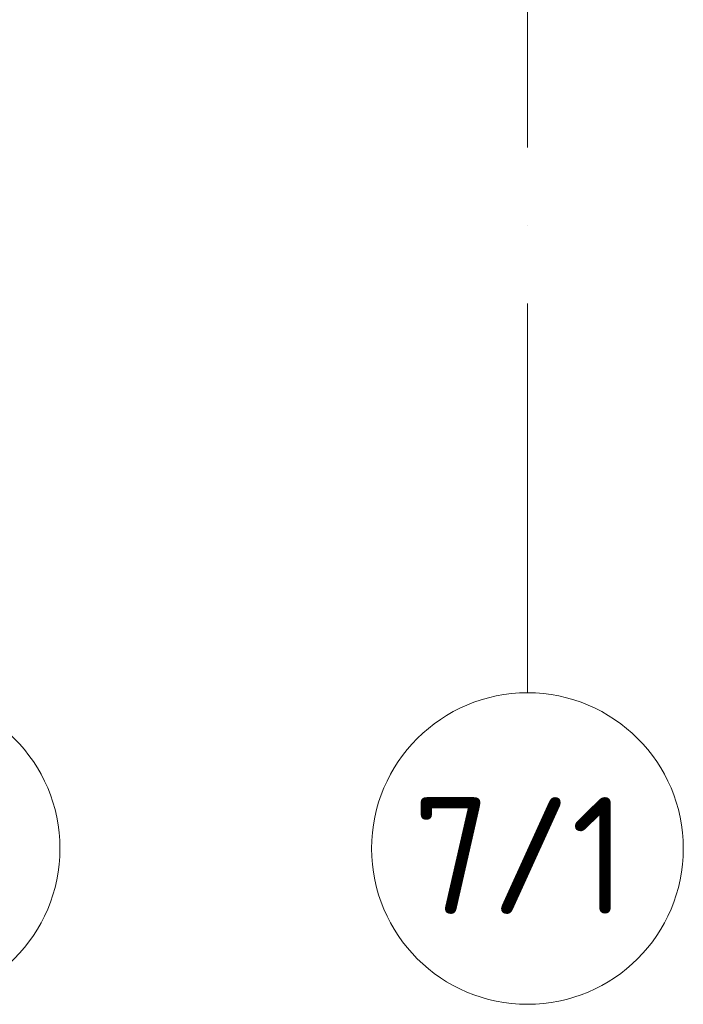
# Model space of a CAD drawing. Header units: millimetres. Extents: x -3267 to 40126, y 29201 to 102288.
# Tile 66 of 256: x 18522 to 20226, y 29201 to 31729. Entities that reach past the tile are written whole.
import ezdxf

# ---------------------------------------------------------------- set-up
doc = ezdxf.new("R2010")
doc.units = ezdxf.units.MM
doc.linetypes.add('4_ Штрихпунктир_ 10 х 2 мм', pattern=[1400, 1000, -200, 0, -200])
doc.layers.add('S-GRID-____-IDEN', color=7, linetype='Continuous', lineweight=9)
doc.layers.add('S-GRID-____-OTLN', color=7, linetype='Continuous', lineweight=9)
doc.styles.add('GOST Common_1', font='GOST_Common.ttf', dxfattribs={"height": 300})

# ---------------------------------------------------------------- blocks, each defined once
blk = doc.blocks.new('Ось сетки - 8_0 мм-37851243-ВКК_02_К1_З_ЭОМ_кабель_')
at = {"layer": 'S-GRID-____-IDEN', "color": 253, "true_color": 0xaaaaaa}
blk.add_circle((0, 0), 4, dxfattribs=at)

msp = doc.modelspace()

# ---------------------------------------------------------------- linework, layer by layer
at = {"layer": 'S-GRID-____-OTLN', "color": 253, "linetype": '4_ Штрихпунктир_ 10 х 2 мм', "true_color": 0xaaaaaa}
msp.add_line((19825.6, 30000.7), (19825.6, 101488.3), dxfattribs=at)

# ---------------------------------------------------------------- block references
at = {"layer": 'S-GRID-____-IDEN', "color": 253, "true_color": 0xaaaaaa, "xscale": 99.99999999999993, "yscale": 99.99999999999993, "zscale": 99.99999999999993}
for p in [(18225.6, 29600.7), (19825.6, 29600.7)]:
    msp.add_blockref('Ось сетки - 8_0 мм-37851243-ВКК_02_К1_З_ЭОМ_кабель_', p, dxfattribs=at)

# ---------------------------------------------------------------- texts
at = {"layer": 'S-GRID-____-IDEN', "color": 253, "true_color": 0xaaaaaa, "insert": (19531, 29732.8), "char_height": 300, "width": 705.485, "attachment_point": 1, "style": 'GOST Common_1'}
msp.add_mtext('7/1', dxfattribs=at)

doc.saveas('drawing.dxf')
